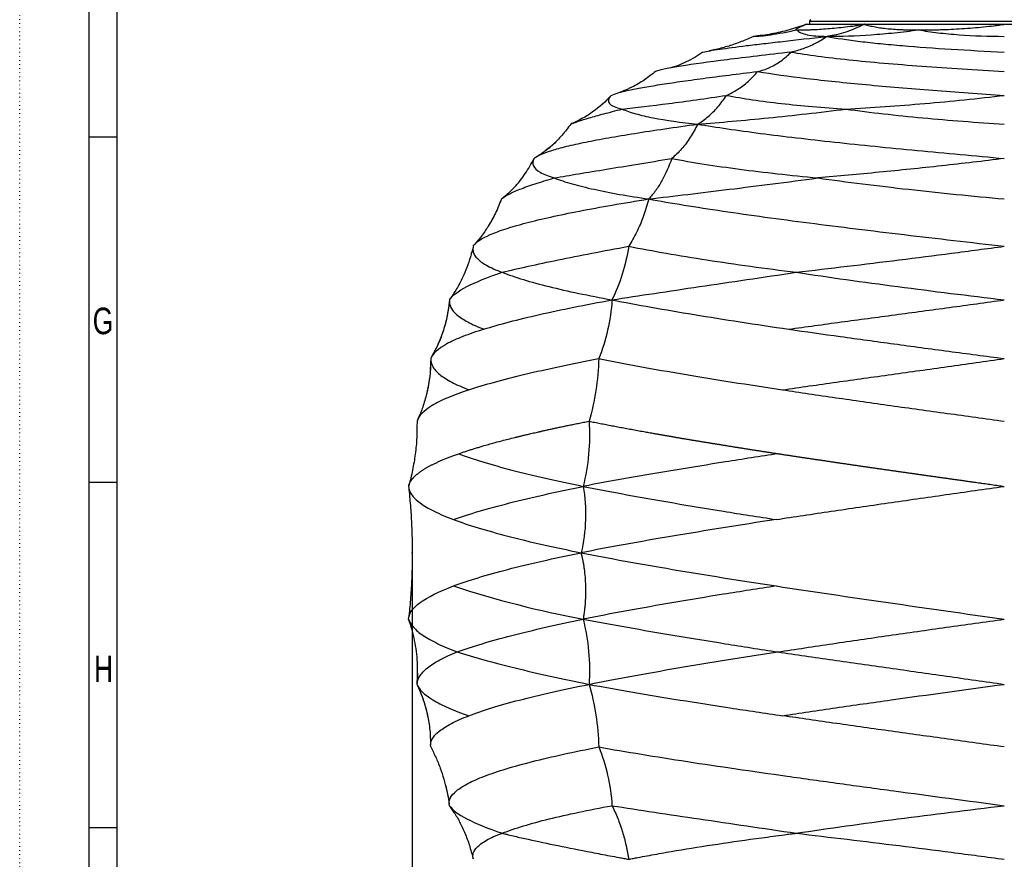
# Model space of a CAD drawing. Extents: x 0 to 594, y 0 to 841.
# Tile 6 of 17: x 0 to 177, y 322 to 473. Entities that reach past the tile are written whole.
import ezdxf

# ---------------------------------------------------------------- set-up
doc = ezdxf.new("R2010")
doc.units = 0
doc.header["$PDSIZE"] = -1
doc.linetypes.add('SLD-PUNTI', pattern=[0.635, 0, -0.635])
doc.linetypes.add('SLD-SOLIDO', pattern=[0])
doc.layers.get('0').update_dxf_attribs({"linetype": 'CONTINUOUS'})
doc.layers.add('FORMAT', color=7, linetype='SLD-SOLIDO')
doc.styles.add('SLDTEXTSTYLE2', font='ARIALN.TTF', dxfattribs={"width": 0.87})
doc.styles.add('SLDTEXTSTYLE3', font='GOTHIC.TTF', dxfattribs={"width": 0.913})
doc.dimstyles.new('SLDDIMSTYLE0', dxfattribs={"dimtxt": 2.645833, "dimasz": 3, "dimexe": 0, "dimexo": 0.0625, "dimgap": 0.661458, "dimtad": 0, "dimdec": 0, "dimlfac": 2, "dimrnd": 1e-09, "dimzin": 12, "dimtxsty": 'SLDTEXTSTYLE3', "dimsah": 1, "dimcen": 0.09, "dimazin": 3, "dimtfac": 1, "dimtdec": 0, "dimtofl": 0, "dimtmove": 0, "dimatfit": 3, "dimtolj": 1, "dimtzin": 12})

# ---------------------------------------------------------------- blocks, each defined once
blk = doc.blocks.new('_D')
at = {"layer": 'FORMAT', "color": 7}
for p, q in [((70.5, 375.87), (70.5, 260.16)), ((283.18, 375.87), (283.18, 260.16)), ((174.69, 266.49), (173.88, 266.49)), ((173.88, 266.49), (173.88, 259.35)), ((183.2, 266.49), (184.01, 266.49)), ((184.01, 266.49), (184.01, 259.35)), ((178.98, 263.19), (181.72, 263.19)), ((70.5, 261.16), (171.56, 261.16)), ((283.18, 261.16), (186.32, 261.16)), ((173.88, 259.35), (174.69, 259.35)), ((184.01, 259.35), (183.2, 259.35))]:
    blk.add_line(p, q, dxfattribs=at)
for points in [[(70.5, 261.16), (73.5, 260.66), (73.5, 261.66)], [(283.18, 261.16), (280.18, 261.66), (280.18, 260.66)]]:
    blk.add_solid(points, dxfattribs=at)
at = {"layer": 'FORMAT', "color": 7, "attachment_point": 1, "style": 'SLDTEXTSTYLE3'}
for s, insert, char_height in [('3', (179.37, 266.34), 2.65), ('16', (174.69, 264.34), 2.646), ('"', (182.11, 264.34), 2.65), ('4', (179.37, 262.73), 2.65), ('425', (176.01, 258.67), 2.646)]:
    blk.add_mtext(s, dxfattribs=dict(at, insert=insert, char_height=char_height))

msp = doc.modelspace()

# ---------------------------------------------------------------- linework, layer by layer
at = {"color": 7, "linetype": 'SLD-PUNTI'}
msp.add_line((0, 0), (0, 841), dxfattribs=at)
at = {"color": 7, "linetype": 'SLD-SOLIDO'}
for p, q in [((12.5, 12.5), (12.5, 828.5)), ((17.5, 17.5), (17.5, 823.5)), ((141.86, 472.26), (141.84, 471.79)), ((141.34, 471.79), (212.34, 471.79)), ((106.19, 458.96), (105.83, 458.57)), ((108.08, 459.66), (107.59, 459.49)), ((107.78, 459.55), (107.78, 459.55)), ((99.19, 453.95), (98.97, 453.86)), ((99.52, 454.1), (99.18, 453.96)), ((99.52, 454.1), (99.18, 453.96)), ((17.5, 451.5), (12.5, 451.5)), ((92.33, 447.61), (91.83, 446.65)), ((81.42, 431.86), (81.19, 430.89)), ((73.82, 411.77), (73.75, 409.74)), ((73.49, 407.44), (73.07, 405.39)), ((71.69, 401.33), (71.36, 400.53)), ((17.5, 389.5), (12.5, 389.5)), ((69.94, 389.17), (69.85, 388.83)), ((77.28, 331.37), (78, 330.3)), ((17.5, 327.5), (12.5, 327.5)), ((81.18, 322.94), (81.42, 321.95))]:
    msp.add_line(p, q, dxfattribs=at)
at = {"color": 8, "linetype": 'SLD-SOLIDO'}
for p, q in [((180.55, 472.26), (141.86, 472.26)), ((77.96, 330.34), (77.99, 330.29))]:
    msp.add_line(p, q, dxfattribs=at)
at = {"color": 7, "linetype": 'SLD-SOLIDO'}
for centre, radius, start, end in [((142.26, 472.25), 0.4, 114.6114, 178), ((135.93, 549.05), 187.32, 251.9561, 259.3105)]:
    msp.add_arc(centre, radius, start, end, dxfattribs=at)
for points in [[(141.29, 471.79), (140.27, 471.41), (138.2, 470.74), (135.02, 470), (132.86, 469.71), (131.78, 469.62)], [(141.34, 471.79), (141.32, 471.79), (141.31, 471.79), (141.29, 471.79)], [(151.7, 471.79), (149.54, 470.65), (147.27, 469.9), (144.98, 469.62)], [(138.57, 466.81), (139.3, 466.97), (140.77, 467.4), (142.92, 468.33), (144.3, 469.16), (144.98, 469.62)], [(138.57, 466.81), (134.27, 466.3), (126.51, 465.38), (118.19, 464.24), (115.06, 463.6), (114.19, 463.31)], [(132.54, 463.31), (133.26, 463.47), (134.69, 463.94), (136.72, 465.12), (137.97, 466.2), (138.57, 466.81)], [(138.57, 466.81), (141.42, 466.3), (148.47, 465.38), (161.74, 464.24), (171.74, 463.6), (176.84, 463.31)], [(126.93, 459.03), (127.61, 459.32), (128.95, 460.02), (130.84, 461.45), (132, 462.65), (132.54, 463.31)], [(121.78, 453.86), (122.43, 454.25), (123.69, 455.16), (125.43, 456.9), (126.46, 458.29), (126.93, 459.03)], [(121.78, 453.86), (121.37, 453.03), (120.48, 451.44), (118.92, 449.36), (117.73, 448.2), (117.11, 447.69)], [(86.52, 440.42), (87.36, 441.05), (88.91, 442.46), (90.86, 444.94), (91.91, 446.76), (92.38, 447.69)], [(92.38, 447.69), (92.12, 447.23), (92.06, 446.35), (93.29, 445.19), (94.96, 444.52), (96.01, 444.2)], [(176.84, 447.69), (173.1, 447.23), (165.58, 446.35), (154.34, 445.19), (146.98, 444.52), (143.36, 444.2)], [(112.97, 440.42), (112.71, 439.38), (112.08, 437.35), (110.89, 434.49), (109.91, 432.75), (109.38, 431.94)], [(71.36, 353.28), (71.48, 354.59), (71.53, 357.24), (71.02, 361.18), (70.31, 363.74), (69.85, 364.98)]]:
    msp.add_open_spline(points, degree=3, dxfattribs=at)
for points, knots in [([(131.78, 469.62), (132.56, 469.63), (133.61, 469.73), (135.56, 470.01), (136.27, 470.13), (137.82, 470.42), (138.66, 470.59), (139.56, 470.78)], [0, 0, 0, 0, 0.5, 0.5, 0.75, 0.75, 1, 1, 1, 1]), ([(141.29, 471.79), (141.27, 471.78), (141.21, 471.76), (141.11, 471.71), (140.95, 471.63), (140.63, 471.49), (140.25, 471.31), (139.88, 471.14), (139.62, 471), (139.46, 470.89), (139.4, 470.83), (139.4, 470.8), (139.42, 470.79), (139.45, 470.78), (139.48, 470.78), (139.51, 470.78), (139.54, 470.78), (139.56, 470.78)], [0, 0, 0, 0, 0.015714, 0.031412, 0.062773, 0.125408, 0.250795, 0.375789, 0.501624, 0.6264, 0.750807, 0.812828, 0.875, 0.906006, 0.937351, 0.970988, 1, 1, 1, 1]), ([(139.56, 470.78), (139.65, 470.78), (139.86, 470.78), (140.19, 470.78), (140.52, 470.78), (140.96, 470.79), (141.52, 470.8), (142.44, 470.83), (143.63, 470.89), (145.13, 471), (146.69, 471.14), (148.31, 471.31), (149.7, 471.49), (150.69, 471.64), (151.2, 471.71), (151.45, 471.75), (151.59, 471.77), (151.67, 471.78), (151.7, 471.79)], [0, 0, 0, 0, 0.028993, 0.062646, 0.093993, 0.124995, 0.187182, 0.249188, 0.373662, 0.498376, 0.624208, 0.749201, 0.874591, 0.937227, 0.968588, 0.984286, 0.992112, 1, 1, 1, 1]), ([(139.56, 470.78), (139.72, 470.59), (139.96, 470.42), (140.6, 470.13), (140.99, 470.01), (142.36, 469.73), (143.55, 469.63), (144.98, 469.62)], [0, 0, 0, 0, 0.25, 0.25, 0.5, 0.5, 1, 1, 1, 1]), ([(141.29, 471.79), (141.29, 471.79), (141.29, 471.79), (141.3, 471.79), (141.35, 471.79), (141.48, 471.79), (141.7, 471.79), (141.95, 471.79), (142.14, 471.79), (142.4, 471.79), (142.81, 471.79), (143.35, 471.79), (143.89, 471.79), (144.39, 471.79), (144.95, 471.79), (145.51, 471.79), (146.17, 471.79), (146.69, 471.79), (147.29, 471.79), (148.02, 471.79), (148.9, 471.79), (149.87, 471.79), (150.67, 471.79), (151.26, 471.79), (151.58, 471.79), (151.7, 471.79)], [0, 0, 0, 0, 0.009204, 0.033108, 0.071712, 0.125013, 0.214795, 0.250012, 0.273208, 0.312699, 0.375005, 0.4375, 0.499993, 0.535883, 0.571597, 0.642772, 0.667797, 0.714094, 0.751557, 0.785872, 0.852984, 0.907955, 0.950782, 0.981464, 1, 1, 1, 1]), ([(141.34, 471.79), (141.34, 471.79), (141.4, 471.79), (141.57, 471.79), (141.64, 471.79), (141.81, 471.79), (141.91, 471.79), (142.25, 471.79), (142.53, 471.79), (143.21, 471.79), (143.6, 471.79), (144.27, 471.79), (144.5, 471.79), (145, 471.79), (145.26, 471.79), (146.08, 471.79), (146.68, 471.79), (147.65, 471.79), (147.98, 471.79), (148.67, 471.79), (149.03, 471.79), (150.14, 471.79), (150.92, 471.79), (151.74, 471.79)], [0, 0, 0, 0, 0.125, 0.125, 0.1875, 0.1875, 0.25, 0.25, 0.375, 0.375, 0.5, 0.5, 0.5625, 0.5625, 0.625, 0.625, 0.75, 0.75, 0.8125, 0.8125, 0.875, 0.875, 1, 1, 1, 1]), ([(144.98, 469.62), (147.51, 469.63), (150.18, 469.73), (154.31, 470.01), (155.71, 470.13), (158.54, 470.42), (159.97, 470.59), (161.4, 470.78)], [0, 0, 0, 0, 0.5, 0.5, 0.75, 0.75, 1, 1, 1, 1]), ([(151.7, 471.79), (151.76, 471.79), (151.98, 471.79), (152.46, 471.79), (153.25, 471.79), (154.54, 471.79), (155.86, 471.79), (157, 471.79), (157.76, 471.79), (158.75, 471.79), (160.08, 471.79), (161.64, 471.79), (163.23, 471.79), (164.86, 471.79), (166.52, 471.79), (168.2, 471.79), (169.62, 471.79), (171.34, 471.79), (172.72, 471.79), (174.05, 471.79), (174.75, 471.79), (175.45, 471.79), (176.14, 471.79), (176.61, 471.79), (176.84, 471.79)], [0, 0, 0, 0, 0.00893, 0.032743, 0.071438, 0.125015, 0.214408, 0.250016, 0.273734, 0.312703, 0.37501, 0.437505, 0.500001, 0.562686, 0.624994, 0.687493, 0.749987, 0.781443, 0.874983, 0.899981, 0.924981, 0.949984, 0.97499, 1, 1, 1, 1]), ([(151.7, 471.79), (151.74, 471.78), (151.81, 471.76), (151.96, 471.71), (152.23, 471.63), (152.78, 471.49), (153.63, 471.31), (154.75, 471.13), (155.94, 470.99), (157.2, 470.89), (158.31, 470.83), (159.23, 470.8), (159.81, 470.79), (160.29, 470.78), (160.66, 470.78), (161.03, 470.78), (161.28, 470.78), (161.4, 470.78)], [0, 0, 0, 0, 0.01567, 0.031356, 0.062772, 0.125752, 0.252051, 0.377659, 0.503961, 0.628075, 0.751965, 0.813685, 0.875584, 0.906438, 0.937645, 0.971146, 1, 1, 1, 1]), ([(151.74, 471.79), (152.56, 471.79), (153.43, 471.79), (154.77, 471.79), (155.23, 471.79), (156.16, 471.79), (156.64, 471.79), (158.09, 471.79), (159.08, 471.79), (160.62, 471.79), (161.14, 471.79), (162.19, 471.79), (162.72, 471.79), (163.79, 471.79), (164.34, 471.79), (165.43, 471.79), (165.98, 471.79), (167.65, 471.79), (168.78, 471.79), (170.49, 471.79), (171.06, 471.79), (172.21, 471.79), (172.78, 471.79), (174.52, 471.79), (175.68, 471.79), (176.84, 471.79)], [0, 0, 0, 0, 0.125, 0.125, 0.1875, 0.1875, 0.25, 0.25, 0.375, 0.375, 0.4375, 0.4375, 0.5, 0.5, 0.5625, 0.5625, 0.625, 0.625, 0.75, 0.75, 0.8125, 0.8125, 0.875, 0.875, 1, 1, 1, 1]), ([(161.4, 470.78), (161.55, 470.78), (161.88, 470.78), (162.37, 470.78), (162.87, 470.78), (163.53, 470.79), (164.34, 470.8), (166.3, 470.85), (169.24, 470.98), (172.46, 471.24), (174.67, 471.49), (175.76, 471.63), (176.3, 471.71), (176.57, 471.75), (176.73, 471.77), (176.8, 471.78), (176.84, 471.79)], [0, 0, 0, 0, 0.029127, 0.062891, 0.094353, 0.125481, 0.187893, 0.250152, 0.500235, 0.750042, 0.874525, 0.937078, 0.968485, 0.984228, 0.992083, 1, 1, 1, 1]), ([(161.4, 470.78), (162.53, 470.59), (163.71, 470.42), (166.15, 470.13), (167.42, 470.01), (171.31, 469.73), (174.04, 469.63), (176.84, 469.62)], [0, 0, 0, 0, 0.25, 0.25, 0.5, 0.5, 1, 1, 1, 1]), ([(122.71, 466.81), (123.4, 466.96), (124.41, 467.13), (127.05, 467.51), (128.66, 467.72), (131.5, 468.07), (132.52, 468.19), (134.68, 468.44), (135.83, 468.57), (139.46, 468.99), (142.12, 469.29), (144.98, 469.62)], [0, 0, 0, 0, 0.25, 0.25, 0.5, 0.5, 0.625, 0.625, 0.75, 0.75, 1, 1, 1, 1]), ([(131.78, 469.62), (131.05, 469.29), (129.61, 468.63), (127.35, 467.86), (125.42, 467.32), (124.24, 467.1), (123.83, 467.02)], [0, 0, 0, 0, 0.284174, 0.568347, 0.852449, 1, 1, 1, 1]), ([(136.61, 470.2), (136.61, 470.2), (136.63, 470.2), (136.61, 470.2), (136.59, 470.19)], [0, 0, 0, 0, 0.088752, 1, 1, 1, 1]), ([(144.98, 469.62), (146.66, 469.29), (148.69, 468.99), (152.13, 468.57), (153.34, 468.44), (155.87, 468.19), (157.2, 468.07), (161.31, 467.72), (164.25, 467.51), (170.39, 467.13), (173.59, 466.96), (176.84, 466.81)], [0, 0, 0, 0, 0.25, 0.25, 0.375, 0.375, 0.5, 0.5, 0.75, 0.75, 1, 1, 1, 1]), ([(124.81, 467.2), (124.77, 467.2), (124.69, 467.18), (124.61, 467.16), (124.55, 467.15), (124.5, 467.14), (124.45, 467.13), (124.44, 467.13), (124.45, 467.13), (124.45, 467.13)], [0, 0, 0, 0, 0.222573, 0.411729, 0.564732, 0.679406, 0.782216, 0.963736, 1, 1, 1, 1]), ([(124.81, 467.2), (124.76, 467.19), (124.67, 467.17), (124.58, 467.16), (124.52, 467.14), (124.46, 467.13), (124.44, 467.13), (124.44, 467.13), (124.44, 467.13)], [0, 0, 0, 0, 0.237981, 0.440589, 0.604403, 0.727967, 0.881776, 1, 1, 1, 1]), ([(122.71, 466.81), (122.23, 466.48), (121.28, 465.82), (119.74, 465.01), (118.25, 464.35), (117.24, 464.05), (116.78, 463.92)], [0, 0, 0, 0, 0.261945, 0.524019, 0.785946, 1, 1, 1, 1]), ([(106.26, 459.03), (106.88, 459.32), (107.94, 459.63), (110.14, 460.11), (110.97, 460.27), (112.83, 460.61), (114.87, 460.95), (117.29, 461.31), (119.89, 461.68), (121.28, 461.88), (125.7, 462.46), (128.98, 462.88), (132.54, 463.31)], [0, 0, 0, 0, 0.25, 0.25, 0.375, 0.375, 0.5, 0.625, 0.625, 0.75, 0.75, 1, 1, 1, 1]), ([(114.19, 463.31), (113.52, 462.78), (112.19, 461.73), (110.16, 460.55), (108.79, 459.96), (108.19, 459.7)], [0, 0, 0, 0, 0.361543, 0.723059, 1, 1, 1, 1]), ([(132.54, 463.31), (135.11, 462.88), (138.08, 462.46), (143, 461.88), (144.72, 461.68), (148.28, 461.31), (151.97, 460.95), (155.88, 460.61), (159.88, 460.27), (161.93, 460.11), (168.18, 459.63), (172.49, 459.32), (176.84, 459.03)], [0, 0, 0, 0, 0.25, 0.25, 0.375, 0.375, 0.5, 0.625, 0.625, 0.75, 0.75, 1, 1, 1, 1]), ([(108.6, 459.87), (108.5, 459.83), (108.28, 459.74), (108.05, 459.65), (107.9, 459.59), (107.87, 459.58), (107.86, 459.58)], [0, 0, 0, 0, 0.256524, 0.557433, 0.903984, 1, 1, 1, 1]), ([(106.26, 459.03), (105.25, 457.92), (104.12, 456.92), (101.67, 455.18), (100.35, 454.44), (98.97, 453.86)], [0, 0, 0, 0, 0.5, 0.5, 1, 1, 1, 1]), ([(106.26, 459.03), (105.98, 458.75), (105.82, 458.48), (105.72, 457.99), (105.77, 457.77), (106.26, 457.16), (107.02, 456.83), (108.19, 456.56)], [0, 0, 0, 0, 0.25, 0.25, 0.5, 0.5, 1, 1, 1, 1]), ([(108.19, 456.56), (110.64, 456.83), (113.46, 457.16), (118.17, 457.77), (119.82, 457.99), (123.27, 458.48), (125.07, 458.75), (126.93, 459.03)], [0, 0, 0, 0, 0.5, 0.5, 0.75, 0.75, 1, 1, 1, 1]), ([(126.93, 459.03), (128.41, 458.75), (129.98, 458.48), (133.28, 457.99), (135.01, 457.77), (140.41, 457.16), (144.3, 456.83), (148.4, 456.56)], [0, 0, 0, 0, 0.25, 0.25, 0.5, 0.5, 1, 1, 1, 1]), ([(148.4, 456.56), (153.04, 456.83), (157.79, 457.16), (164.94, 457.77), (167.33, 457.99), (172.1, 458.48), (174.48, 458.75), (176.84, 459.03)], [0, 0, 0, 0, 0.5, 0.5, 0.75, 0.75, 1, 1, 1, 1]), ([(98.97, 453.86), (99.31, 454.02), (99.76, 454.19), (100.88, 454.57), (101.54, 454.77), (103.08, 455.22), (103.96, 455.46), (105.92, 455.98), (107, 456.26), (108.19, 456.56)], [0, 0, 0, 0, 0.25, 0.25, 0.5, 0.5, 0.75, 0.75, 1, 1, 1, 1]), ([(108.19, 456.56), (108.9, 456.26), (109.73, 455.98), (111.6, 455.46), (112.64, 455.22), (116.07, 454.55), (118.75, 454.17), (121.78, 453.86)], [0, 0, 0, 0, 0.25, 0.25, 0.5, 0.5, 1, 1, 1, 1]), ([(121.78, 453.86), (125.77, 454.17), (130.04, 454.55), (136.73, 455.22), (139.01, 455.46), (143.65, 455.98), (146.01, 456.26), (148.4, 456.56)], [0, 0, 0, 0, 0.5, 0.5, 0.75, 0.75, 1, 1, 1, 1]), ([(148.4, 456.56), (150.6, 456.26), (152.86, 455.98), (157.46, 455.46), (159.81, 455.22), (164.58, 454.77), (166.99, 454.57), (171.89, 454.19), (174.36, 454.02), (176.84, 453.86)], [0, 0, 0, 0, 0.25, 0.25, 0.5, 0.5, 0.75, 0.75, 1, 1, 1, 1]), ([(92.38, 447.69), (92.92, 448.17), (93.99, 448.65), (96.33, 449.38), (97.23, 449.63), (99.27, 450.13), (101.55, 450.63), (104.27, 451.15), (107.22, 451.67), (108.8, 451.94), (113.86, 452.74), (117.65, 453.3), (121.78, 453.86)], [0, 0, 0, 0, 0.25, 0.25, 0.375, 0.375, 0.5, 0.625, 0.625, 0.75, 0.75, 1, 1, 1, 1]), ([(98.97, 453.86), (98.46, 453.18), (97.45, 451.82), (95.89, 450.22), (94.8, 449.38), (94.39, 449.06)], [0, 0, 0, 0, 0.382553, 0.765037, 1, 1, 1, 1]), ([(121.78, 453.86), (125.12, 453.3), (128.92, 452.74), (135.13, 451.94), (137.29, 451.67), (141.73, 451.15), (146.33, 450.63), (151.16, 450.13), (156.1, 449.63), (158.62, 449.38), (166.28, 448.65), (171.54, 448.17), (176.84, 447.69)], [0, 0, 0, 0, 0.25, 0.25, 0.375, 0.375, 0.5, 0.625, 0.625, 0.75, 0.75, 1, 1, 1, 1]), ([(96.49, 450.87), (96.49, 450.87), (96.48, 450.86), (96.34, 450.72), (96.1, 450.47), (95.73, 450.13), (95.22, 449.69), (94.58, 449.18), (93.94, 448.72), (93.35, 448.34), (93.03, 448.14), (92.87, 448.04)], [0, 0, 0, 0, 0.122136, 0.245189, 0.358624, 0.468624, 0.581074, 0.7021, 0.838778, 0.915745, 1, 1, 1, 1]), ([(96.01, 444.2), (98.74, 444.68), (101.89, 445.2), (107.19, 446.07), (109.05, 446.37), (112.95, 447.01), (114.99, 447.34), (117.11, 447.69)], [0, 0, 0, 0, 0.5, 0.5, 0.75, 0.75, 1, 1, 1, 1]), ([(117.11, 447.69), (116.62, 446.29), (116.03, 444.94), (115, 443.09), (114.63, 442.51), (113.84, 441.4), (113.42, 440.89), (112.97, 440.42)], [0, 0, 0, 0, 0.5, 0.5, 0.75, 0.75, 1, 1, 1, 1]), ([(117.11, 447.69), (118.96, 447.34), (120.91, 447.01), (124.98, 446.37), (127.1, 446.07), (133.7, 445.2), (138.41, 444.68), (143.36, 444.2)], [0, 0, 0, 0, 0.25, 0.25, 0.5, 0.5, 1, 1, 1, 1]), ([(86.52, 440.42), (86.82, 440.69), (87.24, 440.97), (88.34, 441.54), (89.02, 441.84), (90.6, 442.47), (91.52, 442.8), (93.59, 443.48), (94.74, 443.83), (96.01, 444.2)], [0, 0, 0, 0, 0.25, 0.25, 0.5, 0.5, 0.75, 0.75, 1, 1, 1, 1]), ([(96.01, 444.2), (96.96, 443.83), (98.04, 443.48), (100.43, 442.8), (101.74, 442.47), (104.58, 441.84), (106.11, 441.54), (109.39, 440.97), (111.13, 440.69), (112.97, 440.42)], [0, 0, 0, 0, 0.25, 0.25, 0.5, 0.5, 0.75, 0.75, 1, 1, 1, 1]), ([(112.97, 440.42), (115.24, 440.69), (117.58, 440.97), (122.42, 441.54), (124.9, 441.84), (129.99, 442.47), (132.6, 442.8), (137.91, 443.48), (140.61, 443.83), (143.36, 444.2)], [0, 0, 0, 0, 0.25, 0.25, 0.5, 0.5, 0.75, 0.75, 1, 1, 1, 1]), ([(143.36, 444.2), (145.98, 443.83), (148.65, 443.48), (154.1, 442.8), (156.87, 442.47), (162.48, 441.84), (165.32, 441.54), (171.05, 440.97), (173.94, 440.69), (176.84, 440.42)], [0, 0, 0, 0, 0.25, 0.25, 0.5, 0.5, 0.75, 0.75, 1, 1, 1, 1]), ([(81.44, 431.94), (81.88, 432.63), (82.92, 433.33), (85.33, 434.37), (86.27, 434.72), (88.42, 435.42), (90.84, 436.13), (93.79, 436.83), (96.98, 437.54), (98.71, 437.9), (104.24, 438.97), (108.4, 439.7), (112.97, 440.42)], [0, 0, 0, 0, 0.25, 0.25, 0.375, 0.375, 0.5, 0.625, 0.625, 0.75, 0.75, 1, 1, 1, 1]), ([(86.52, 440.42), (86.18, 439.56), (85.52, 437.87), (84.6, 436.3), (84.15, 435.54)], [0, 0, 0, 0, 0.5125158, 1, 1, 1, 1]), ([(87.81, 441.49), (87.7, 441.39), (87.47, 441.19), (87.11, 440.88), (86.91, 440.73), (86.78, 440.63)], [0, 0, 0, 0, 0.250972, 0.499652, 1, 1, 1, 1]), ([(112.97, 440.42), (116.96, 439.7), (121.45, 438.97), (128.72, 437.9), (131.23, 437.54), (136.41, 436.83), (141.75, 436.13), (147.34, 435.42), (153.03, 434.72), (155.94, 434.37), (164.75, 433.33), (170.79, 432.63), (176.84, 431.94)], [0, 0, 0, 0, 0.25, 0.25, 0.375, 0.375, 0.5, 0.625, 0.625, 0.75, 0.75, 1, 1, 1, 1]), ([(85.16, 437.31), (85.13, 437.26), (85.09, 437.17), (85.02, 437.02), (84.95, 436.88), (84.88, 436.75), (84.82, 436.64), (84.77, 436.54), (84.73, 436.48), (84.69, 436.4), (84.65, 436.33), (84.59, 436.24), (84.53, 436.14), (84.4, 435.93), (84.2, 435.61), (83.86, 435.08), (83.36, 434.34), (82.64, 433.38), (82.08, 432.71), (81.76, 432.34)], [0, 0, 0, 0, 0.110415, 0.203925, 0.279333, 0.323581, 0.357382, 0.370696, 0.382026, 0.392008, 0.40161, 0.411965, 0.430913, 0.455912, 0.502502, 0.566183, 0.67882, 0.823516, 1, 1, 1, 1]), ([(81.44, 431.87), (81.41, 431.65), (81.34, 431.19), (81.57, 430.51), (82.05, 429.83), (82.8, 429.16), (83.81, 428.51), (85.07, 427.87), (86.12, 427.46), (86.65, 427.26)], [0, 0, 0, 0, 0.130107, 0.275063, 0.420024, 0.56499, 0.709993, 0.855021, 1, 1, 1, 1]), ([(86.65, 427.26), (89.54, 427.97), (92.92, 428.71), (98.63, 429.88), (100.64, 430.28), (104.87, 431.1), (107.08, 431.51), (109.38, 431.94)], [0, 0, 0, 0, 0.5, 0.5, 0.75, 0.75, 1, 1, 1, 1]), ([(109.38, 431.94), (111.54, 431.51), (113.79, 431.1), (118.49, 430.28), (120.92, 429.88), (128.49, 428.71), (133.86, 427.97), (139.48, 427.26)], [0, 0, 0, 0, 0.25, 0.25, 0.5, 0.5, 1, 1, 1, 1]), ([(139.48, 427.26), (142.49, 427.61), (145.55, 427.98), (151.71, 428.72), (154.83, 429.1), (161.08, 429.88), (164.23, 430.28), (170.53, 431.1), (173.69, 431.51), (176.84, 431.94)], [0, 0, 0, 0, 0.25, 0.25, 0.5, 0.5, 0.75, 0.75, 1, 1, 1, 1]), ([(81.17, 430.89), (81.1, 430.6), (80.87, 429.67), (80.34, 428.14), (79.52, 426.22), (78.72, 424.63), (78.1, 423.7), (77.92, 423.43)], [0, 0, 0, 0, 0.109331, 0.350974, 0.592517, 0.877162, 1, 1, 1, 1]), ([(77.2, 422.31), (77.69, 423.08), (78.74, 423.87), (81.9, 425.52), (84.01, 426.37), (86.65, 427.26)], [0, 0, 0, 0, 0.5, 0.5, 1, 1, 1, 1]), ([(86.65, 427.26), (87.79, 426.81), (89.08, 426.38), (91.89, 425.52), (93.43, 425.1), (98.39, 423.87), (102.18, 423.08), (106.38, 422.31)], [0, 0, 0, 0, 0.25, 0.25, 0.5, 0.5, 1, 1, 1, 1]), ([(106.38, 422.31), (111.28, 423.08), (116.55, 423.87), (124.86, 425.1), (127.7, 425.52), (133.51, 426.38), (136.47, 426.81), (139.48, 427.26)], [0, 0, 0, 0, 0.5, 0.5, 0.75, 0.75, 1, 1, 1, 1]), ([(139.48, 427.26), (145.36, 426.37), (151.48, 425.52), (164.01, 423.87), (170.4, 423.08), (176.84, 422.31)], [0, 0, 0, 0, 0.5, 0.5, 1, 1, 1, 1]), ([(77.94, 423.41), (77.82, 423.22), (77.59, 422.87), (77.38, 422.57), (77.28, 422.43)], [0, 0, 0, 0, 0.529646, 1, 1, 1, 1]), ([(77.18, 422.19), (77.07, 421.28), (76.85, 419.47), (76.15, 416.87), (75.24, 414.41), (74.42, 412.9), (74.01, 412.15)], [0, 0, 0, 0, 0.259791, 0.513072, 0.759797, 1, 1, 1, 1]), ([(77.2, 422.31), (77.08, 421.39), (76.85, 419.55), (76.15, 416.85), (75.46, 415.14), (75.11, 414.29)], [0, 0, 0, 0, 0.33524, 0.670487, 1, 1, 1, 1]), ([(77.2, 422.31), (77.13, 421.85), (77.21, 421.4), (77.65, 420.51), (78.01, 420.07), (79.04, 419.2), (79.7, 418.77), (81.31, 417.91), (82.27, 417.48), (83.38, 417.05)], [0, 0, 0, 0, 0.25, 0.25, 0.5, 0.5, 0.75, 0.75, 1, 1, 1, 1]), ([(83.38, 417.05), (84.76, 417.49), (86.29, 417.92), (89.62, 418.8), (91.43, 419.23), (95.28, 420.11), (97.34, 420.55), (101.69, 421.43), (103.98, 421.87), (106.38, 422.31)], [0, 0, 0, 0, 0.25, 0.25, 0.5, 0.5, 0.75, 0.75, 1, 1, 1, 1]), ([(106.38, 422.31), (106.26, 420.46), (106, 418.63), (105.2, 415.09), (104.66, 413.37), (104, 411.77)], [0, 0, 0, 0, 0.5, 0.5, 1, 1, 1, 1]), ([(106.38, 422.31), (108.62, 421.87), (110.98, 421.43), (115.91, 420.55), (118.48, 420.11), (123.8, 419.23), (126.56, 418.8), (132.23, 417.92), (135.15, 417.49), (138.13, 417.05)], [0, 0, 0, 0, 0.25, 0.25, 0.5, 0.5, 0.75, 0.75, 1, 1, 1, 1]), ([(138.13, 417.05), (141.22, 417.48), (144.37, 417.91), (150.74, 418.77), (153.97, 419.2), (160.46, 420.07), (163.72, 420.51), (170.28, 421.4), (173.56, 421.85), (176.84, 422.31)], [0, 0, 0, 0, 0.25, 0.25, 0.5, 0.5, 0.75, 0.75, 1, 1, 1, 1]), ([(83.38, 417.05), (81.97, 416.61), (80.71, 416.17), (78.49, 415.29), (77.53, 414.85), (75.13, 413.52), (74.15, 412.64), (73.82, 411.77)], [0, 0, 0, 0, 0.25, 0.25, 0.5, 0.5, 1, 1, 1, 1]), ([(138.13, 417.05), (141.16, 416.61), (144.26, 416.17), (150.57, 415.29), (153.78, 414.85), (160.27, 413.97), (163.55, 413.53), (170.17, 412.65), (173.5, 412.21), (176.84, 411.77)], [0, 0, 0, 0, 0.25, 0.25, 0.5, 0.5, 0.75, 0.75, 1, 1, 1, 1]), ([(73.82, 411.62), (73.81, 411.04), (73.79, 409.92), (73.65, 408.5), (73.48, 407.4), (73.39, 406.86), (73.34, 406.6), (73.34, 406.6)], [0, 0, 0, 0, 0.348417, 0.687508, 0.84773, 0.999885, 1, 1, 1, 1]), ([(73.82, 411.77), (73.79, 411.29), (73.91, 410.81), (74.45, 409.86), (74.87, 409.4), (76.01, 408.46), (76.73, 408), (78.48, 407.08), (79.5, 406.62), (80.68, 406.16)], [0, 0, 0, 0, 0.25, 0.25, 0.5, 0.5, 0.75, 0.75, 1, 1, 1, 1]), ([(80.68, 406.16), (82.07, 406.62), (83.61, 407.09), (86.97, 408.02), (88.8, 408.49), (92.71, 409.42), (94.79, 409.89), (99.21, 410.83), (101.55, 411.3), (104, 411.77)], [0, 0, 0, 0, 0.25, 0.25, 0.5, 0.5, 0.75, 0.75, 1, 1, 1, 1]), ([(104, 411.77), (103.94, 409.84), (103.77, 407.92), (103.19, 404.16), (102.79, 402.31), (102.26, 400.53)], [0, 0, 0, 0, 0.5, 0.5, 1, 1, 1, 1]), ([(104, 411.77), (106.34, 411.3), (108.8, 410.83), (113.93, 409.89), (116.61, 409.42), (122.14, 408.49), (125.01, 408.02), (130.9, 407.09), (133.92, 406.62), (137.01, 406.16)], [0, 0, 0, 0, 0.25, 0.25, 0.5, 0.5, 0.75, 0.75, 1, 1, 1, 1]), ([(137.01, 406.16), (140.19, 406.62), (143.42, 407.08), (149.97, 408), (153.28, 408.46), (159.96, 409.4), (163.32, 409.86), (170.07, 410.81), (173.46, 411.29), (176.84, 411.77)], [0, 0, 0, 0, 0.25, 0.25, 0.5, 0.5, 0.75, 0.75, 1, 1, 1, 1]), ([(80.68, 406.16), (79.28, 405.69), (78.02, 405.22), (75.82, 404.28), (74.88, 403.81), (72.54, 402.4), (71.62, 401.47), (71.36, 400.53)], [0, 0, 0, 0, 0.25, 0.25, 0.5, 0.5, 1, 1, 1, 1]), ([(73.34, 406.6), (73.29, 406.36), (73.19, 405.88), (72.97, 404.96), (72.68, 403.91), (72.3, 402.79), (71.91, 401.81), (71.64, 401.22), (71.51, 400.93)], [0, 0, 0, 0, 0.110506, 0.216904, 0.42073, 0.617723, 0.810769, 1, 1, 1, 1]), ([(137.01, 406.16), (140.14, 405.69), (143.33, 405.22), (149.83, 404.28), (153.14, 403.81), (159.81, 402.87), (163.19, 402.4), (169.99, 401.47), (173.42, 401), (176.84, 400.53)], [0, 0, 0, 0, 0.25, 0.25, 0.5, 0.5, 0.75, 0.75, 1, 1, 1, 1]), ([(71.36, 400.53), (71.36, 399.55), (71.35, 397.57), (71.09, 394.62), (70.74, 392.69), (70.56, 391.72)], [0, 0, 0, 0, 0.333823, 0.66782, 1, 1, 1, 1]), ([(78.85, 394.69), (78.95, 394.72), (79.14, 394.79), (79.45, 394.9), (79.76, 395), (80.07, 395.1), (80.38, 395.21), (80.71, 395.31), (81.03, 395.42), (81.36, 395.52), (81.7, 395.62), (82.04, 395.73), (82.38, 395.83), (82.73, 395.94), (83.08, 396.04), (83.48, 396.16), (84.11, 396.34), (85.15, 396.63), (86.78, 397.07), (88.15, 397.42), (89.01, 397.63), (89.14, 397.66), (89.29, 397.7), (89.48, 397.74), (89.69, 397.8), (89.93, 397.85), (90.21, 397.92), (90.51, 397.99), (90.85, 398.08), (91.22, 398.16), (91.62, 398.26), (92.06, 398.36), (92.53, 398.47), (93.04, 398.58), (93.58, 398.71), (94.17, 398.84), (94.79, 398.98), (95.45, 399.12), (96.14, 399.27), (96.89, 399.43), (97.67, 399.6), (98.5, 399.77), (99.37, 399.95), (100.29, 400.14), (101.25, 400.33), (101.92, 400.46), (102.26, 400.53)], [0, 0, 0, 0, 0.017849, 0.035697, 0.053546, 0.071395, 0.089244, 0.107093, 0.124943, 0.142794, 0.160645, 0.178496, 0.196348, 0.214202, 0.232055, 0.24991, 0.274257, 0.324033, 0.399244, 0.499896, 0.503948, 0.509214, 0.515696, 0.523393, 0.532306, 0.542433, 0.553776, 0.566335, 0.580108, 0.595097, 0.611301, 0.628721, 0.647355, 0.667205, 0.688269, 0.710548, 0.734041, 0.758747, 0.784667, 0.811799, 0.840142, 0.869696, 0.900461, 0.932433, 0.965614, 1, 1, 1, 1]), ([(102.26, 400.53), (102.38, 398.56), (102.36, 396.56), (102, 392.63), (101.67, 390.69), (101.19, 388.83)], [0, 0, 0, 0, 0.5, 0.5, 1, 1, 1, 1]), ([(102.26, 400.53), (102.42, 400.5), (102.76, 400.43), (103.26, 400.33), (103.77, 400.23), (104.28, 400.13), (104.8, 400.03), (105.32, 399.93), (105.84, 399.82), (106.37, 399.72), (106.9, 399.62), (107.43, 399.52), (107.96, 399.42), (108.5, 399.32), (109.05, 399.22), (109.59, 399.12), (110.14, 399.02), (110.69, 398.92), (111.24, 398.81), (111.8, 398.71), (112.36, 398.61), (112.93, 398.51), (113.49, 398.41), (114.06, 398.31), (114.63, 398.21), (115.21, 398.11), (115.79, 398.01), (116.37, 397.91), (116.95, 397.81), (117.53, 397.71), (118.12, 397.6), (118.71, 397.5), (119.31, 397.4), (119.91, 397.3), (120.5, 397.2), (121.11, 397.1), (121.71, 397), (122.32, 396.9), (122.93, 396.8), (123.54, 396.7), (124.15, 396.6), (124.77, 396.5), (125.39, 396.4), (126.01, 396.3), (126.63, 396.2), (127.26, 396.09), (127.89, 395.99), (128.52, 395.89), (129.15, 395.79), (129.79, 395.69), (130.42, 395.59), (131.06, 395.49), (131.7, 395.39), (132.35, 395.29), (132.99, 395.19), (133.64, 395.09), (134.29, 394.99), (134.94, 394.89), (135.59, 394.79), (136.03, 394.72), (136.25, 394.69)], [0, 0, 0, 0, 0.017225, 0.034451, 0.05168, 0.068911, 0.086143, 0.103377, 0.120613, 0.13785, 0.155089, 0.172329, 0.18957, 0.206813, 0.224057, 0.241301, 0.258547, 0.275793, 0.29304, 0.310288, 0.327536, 0.344784, 0.362033, 0.379282, 0.396531, 0.41378, 0.431028, 0.448277, 0.465525, 0.482773, 0.500021, 0.517269, 0.534516, 0.551763, 0.56901, 0.586256, 0.603501, 0.620747, 0.637991, 0.655236, 0.672479, 0.689723, 0.706965, 0.724207, 0.741448, 0.758689, 0.775929, 0.793168, 0.810407, 0.827644, 0.844882, 0.862118, 0.879354, 0.89659, 0.913826, 0.931061, 0.948296, 0.96553, 0.982765, 1, 1, 1, 1]), ([(69.85, 388.83), (69.86, 388.87), (69.87, 388.94), (69.9, 389.04), (69.93, 389.15), (69.97, 389.25), (70.01, 389.36), (70.06, 389.46), (70.12, 389.57), (70.18, 389.67), (70.24, 389.78), (70.31, 389.89), (70.39, 390), (70.47, 390.1), (70.56, 390.21), (70.65, 390.32), (70.75, 390.43), (70.86, 390.54), (70.97, 390.65), (71.09, 390.76), (71.21, 390.88), (71.35, 390.99), (71.48, 391.1), (71.63, 391.21), (71.78, 391.33), (71.93, 391.44), (72.1, 391.56), (72.27, 391.67), (72.44, 391.79), (72.62, 391.9), (72.81, 392.02), (73.01, 392.13), (73.22, 392.25), (73.43, 392.37), (73.64, 392.49), (73.87, 392.61), (74.1, 392.72), (74.34, 392.84), (74.59, 392.96), (74.84, 393.08), (75.1, 393.2), (75.37, 393.33), (75.65, 393.45), (75.93, 393.57), (76.23, 393.69), (76.53, 393.82), (76.83, 393.94), (77.15, 394.06), (77.47, 394.19), (77.8, 394.31), (78.14, 394.44), (78.49, 394.56), (78.73, 394.65), (78.85, 394.69)], [0, 0, 0, 0, 0.017681, 0.035439, 0.053276, 0.07119, 0.089182, 0.107252, 0.1254, 0.143625, 0.161929, 0.18031, 0.198768, 0.217305, 0.235919, 0.25461, 0.273379, 0.292226, 0.311149, 0.33015, 0.349229, 0.368384, 0.387617, 0.406926, 0.426313, 0.445776, 0.465317, 0.484933, 0.504627, 0.524397, 0.544243, 0.564165, 0.584164, 0.604239, 0.624389, 0.644615, 0.664918, 0.685295, 0.705748, 0.726277, 0.746881, 0.76756, 0.788315, 0.809144, 0.830049, 0.851028, 0.872083, 0.893214, 0.914419, 0.935701, 0.957058, 0.978491, 1, 1, 1, 1]), ([(78.85, 394.69), (80.15, 394.2), (81.6, 393.71), (84.8, 392.73), (86.54, 392.24), (90.3, 391.26), (92.31, 390.77), (96.57, 389.8), (98.83, 389.32), (101.19, 388.83)], [0, 0, 0, 0, 0.25, 0.25, 0.5, 0.5, 0.75, 0.75, 1, 1, 1, 1]), ([(136.25, 394.69), (133.02, 394.2), (129.85, 393.71), (123.66, 392.72), (120.64, 392.23), (111.83, 390.77), (106.3, 389.8), (101.19, 388.83)], [0, 0, 0, 0, 0.25, 0.25, 0.5, 0.5, 1, 1, 1, 1]), ([(136.25, 394.69), (136.46, 394.66), (136.89, 394.59), (137.53, 394.49), (138.17, 394.4), (138.8, 394.3), (139.44, 394.2), (140.08, 394.11), (140.72, 394.01), (141.36, 393.92), (141.99, 393.82), (142.63, 393.73), (143.27, 393.63), (143.91, 393.54), (144.54, 393.44), (145.18, 393.35), (145.81, 393.25), (146.45, 393.16), (147.08, 393.07), (147.72, 392.97), (148.35, 392.88), (148.98, 392.79), (149.61, 392.7), (150.24, 392.61), (150.88, 392.51), (151.5, 392.42), (152.13, 392.33), (152.76, 392.24), (153.39, 392.15), (154.01, 392.06), (154.64, 391.97), (155.26, 391.88), (155.89, 391.79), (156.51, 391.7), (157.13, 391.61), (157.75, 391.52), (158.37, 391.44), (158.99, 391.35), (159.6, 391.26), (160.22, 391.17), (160.83, 391.09), (161.44, 391), (162.05, 390.91), (162.66, 390.83), (163.27, 390.74), (163.88, 390.65), (164.49, 390.57), (165.09, 390.48), (165.69, 390.4), (166.29, 390.31), (166.89, 390.23), (167.49, 390.14), (168.09, 390.06), (168.68, 389.98), (169.28, 389.89), (169.87, 389.81), (170.46, 389.73), (171.05, 389.64), (171.64, 389.56), (172.22, 389.48), (172.81, 389.4), (173.39, 389.32), (173.97, 389.24), (174.55, 389.15), (175.12, 389.07), (175.7, 388.99), (176.27, 388.91), (176.65, 388.86), (176.84, 388.83)], [0, 0, 0, 0, 0.016626, 0.033208, 0.049743, 0.066234, 0.082679, 0.099079, 0.115435, 0.131745, 0.14801, 0.16423, 0.180405, 0.196536, 0.212622, 0.228663, 0.244659, 0.26061, 0.276516, 0.292377, 0.308194, 0.323965, 0.339691, 0.355372, 0.371008, 0.386599, 0.402144, 0.417644, 0.433099, 0.448508, 0.463872, 0.47919, 0.494462, 0.509689, 0.524871, 0.540006, 0.555096, 0.57014, 0.585138, 0.600091, 0.614997, 0.629857, 0.644672, 0.65944, 0.674162, 0.688838, 0.703468, 0.718052, 0.73259, 0.747081, 0.761526, 0.775925, 0.790278, 0.804584, 0.818844, 0.833058, 0.847225, 0.861346, 0.87542, 0.889448, 0.90343, 0.917365, 0.931254, 0.945096, 0.958892, 0.972641, 0.986344, 1, 1, 1, 1]), ([(70.56, 391.72), (70.46, 391.26), (70.27, 390.36), (70.02, 389.48), (69.9, 389.05)], [0, 0, 0, 0, 0.513275, 1, 1, 1, 1]), ([(69.85, 388.83), (69.86, 388.34), (70.04, 387.84), (70.73, 386.84), (71.24, 386.35), (72.59, 385.35), (73.43, 384.86), (75.43, 383.86), (76.59, 383.37), (77.91, 382.87)], [0, 0, 0, 0, 0.25, 0.25, 0.5, 0.5, 0.75, 0.75, 1, 1, 1, 1]), ([(69.87, 388.62), (69.97, 387.55), (70.19, 385.39), (70.39, 382.09), (70.5, 378.73), (70.51, 375.32), (70.4, 371.89), (70.2, 368.51), (69.98, 366.28), (69.86, 365.19)], [0, 0, 0, 0, 0.138481, 0.278967, 0.421847, 0.56697, 0.713365, 0.860014, 1, 1, 1, 1]), ([(77.91, 382.87), (79.29, 383.37), (80.83, 383.86), (84.2, 384.85), (86.02, 385.35), (91.89, 386.84), (96.32, 387.83), (101.19, 388.83)], [0, 0, 0, 0, 0.25, 0.25, 0.5, 0.5, 1, 1, 1, 1]), ([(101.19, 388.83), (101.54, 386.88), (101.69, 384.85), (101.56, 380.82), (101.3, 378.81), (100.83, 376.91)], [0, 0, 0, 0, 0.5, 0.5, 1, 1, 1, 1]), ([(101.19, 388.83), (106.21, 387.83), (111.66, 386.84), (120.37, 385.35), (123.36, 384.85), (129.5, 383.86), (132.65, 383.37), (135.86, 382.87)], [0, 0, 0, 0, 0.5, 0.5, 0.75, 0.75, 1, 1, 1, 1]), ([(135.86, 382.87), (139.1, 383.37), (142.41, 383.86), (149.13, 384.86), (152.53, 385.35), (159.4, 386.35), (162.87, 386.84), (169.84, 387.84), (173.34, 388.34), (176.84, 388.83)], [0, 0, 0, 0, 0.25, 0.25, 0.5, 0.5, 0.75, 0.75, 1, 1, 1, 1]), ([(77.91, 382.87), (79.23, 382.38), (80.71, 381.88), (83.98, 380.88), (85.76, 380.39), (89.6, 379.39), (91.67, 378.89), (96.05, 377.9), (98.38, 377.4), (100.83, 376.91)], [0, 0, 0, 0, 0.25, 0.25, 0.5, 0.5, 0.75, 0.75, 1, 1, 1, 1]), ([(135.86, 382.87), (129.36, 381.88), (123.12, 380.88), (111.37, 378.89), (105.85, 377.9), (100.83, 376.91)], [0, 0, 0, 0, 0.5, 0.5, 1, 1, 1, 1]), ([(77.91, 370.94), (80.56, 371.93), (83.83, 372.93), (91.52, 374.92), (95.94, 375.91), (100.83, 376.91)], [0, 0, 0, 0, 0.5, 0.5, 1, 1, 1, 1]), ([(100.83, 376.91), (105.85, 375.91), (111.37, 374.92), (123.12, 372.93), (129.36, 371.93), (135.86, 370.94)], [0, 0, 0, 0, 0.5, 0.5, 1, 1, 1, 1]), ([(100.83, 376.91), (100.86, 376.78), (100.91, 376.55), (100.99, 376.23), (101.05, 375.94), (101.1, 375.69), (101.17, 375.29), (101.27, 374.74), (101.41, 373.76), (101.55, 372.52), (101.64, 371.01), (101.65, 369.49), (101.59, 368.28), (101.52, 367.38), (101.44, 366.67), (101.36, 366.05), (101.27, 365.46), (101.22, 365.16), (101.19, 364.98)], [0, 0, 0, 0, 0.0318332, 0.0601917, 0.085132, 0.1066974, 0.1249297, 0.1859496, 0.248249, 0.3720435, 0.4963802, 0.6241611, 0.7477986, 0.7973338, 0.8486806, 0.9243596, 0.9533679, 1, 1, 1, 1]), ([(69.85, 364.98), (69.87, 365.97), (70.56, 366.97), (73.27, 368.96), (75.27, 369.95), (77.91, 370.94)], [0, 0, 0, 0, 0.5, 0.5, 1, 1, 1, 1]), ([(135.86, 370.94), (132.65, 370.45), (129.5, 369.95), (123.36, 368.96), (120.37, 368.47), (114.57, 367.47), (111.75, 366.98), (106.32, 365.98), (103.7, 365.48), (101.19, 364.98)], [0, 0, 0, 0, 0.25, 0.25, 0.5, 0.5, 0.75, 0.75, 1, 1, 1, 1]), ([(135.86, 370.94), (142.35, 369.95), (149.09, 368.96), (162.84, 366.97), (169.85, 365.97), (176.84, 364.98)], [0, 0, 0, 0, 0.5, 0.5, 1, 1, 1, 1]), ([(69.85, 364.98), (69.99, 364.5), (70.28, 364.01), (71.16, 363.04), (71.74, 362.55), (73.2, 361.57), (74.08, 361.08), (76.11, 360.08), (77.28, 359.59), (78.58, 359.09)], [0, 0, 0, 0, 0.25, 0.25, 0.5, 0.5, 0.75, 0.75, 1, 1, 1, 1]), ([(69.91, 364.81), (70.01, 364.53), (70.2, 363.98), (70.39, 363.34), (70.48, 363.02)], [0, 0, 0, 0, 0.494032, 1, 1, 1, 1]), ([(78.58, 359.09), (79.95, 359.59), (81.45, 360.08), (84.72, 361.08), (86.49, 361.57), (90.28, 362.55), (92.3, 363.04), (96.57, 364.01), (98.83, 364.5), (101.19, 364.98)], [0, 0, 0, 0, 0.25, 0.25, 0.5, 0.5, 0.75, 0.75, 1, 1, 1, 1]), ([(101.19, 364.98), (103.75, 364.5), (106.41, 364.01), (111.92, 363.04), (114.77, 362.55), (120.62, 361.57), (123.63, 361.08), (129.79, 360.08), (132.94, 359.59), (136.14, 359.09)], [0, 0, 0, 0, 0.25, 0.25, 0.5, 0.5, 0.75, 0.75, 1, 1, 1, 1]), ([(101.19, 364.98), (101.67, 363.12), (102, 361.18), (102.36, 357.25), (102.38, 355.25), (102.26, 353.28)], [0, 0, 0, 0, 0.5, 0.5, 1, 1, 1, 1]), ([(136.14, 359.09), (139.37, 359.59), (142.66, 360.08), (149.33, 361.08), (152.71, 361.57), (159.52, 362.55), (162.96, 363.04), (169.88, 364.01), (173.36, 364.5), (176.84, 364.98)], [0, 0, 0, 0, 0.25, 0.25, 0.5, 0.5, 0.75, 0.75, 1, 1, 1, 1]), ([(71.36, 353.28), (71.38, 353.78), (71.54, 354.27), (72.16, 355.25), (72.62, 355.74), (73.83, 356.7), (74.58, 357.18), (76.36, 358.14), (77.4, 358.61), (78.58, 359.09)], [0, 0, 0, 0, 0.25, 0.25, 0.5, 0.5, 0.75, 0.75, 1, 1, 1, 1]), ([(78.58, 359.09), (80.05, 358.61), (81.65, 358.14), (85.12, 357.18), (86.98, 356.7), (90.95, 355.74), (93.05, 355.25), (97.49, 354.27), (99.82, 353.78), (102.26, 353.28)], [0, 0, 0, 0, 0.25, 0.25, 0.5, 0.5, 0.75, 0.75, 1, 1, 1, 1]), ([(102.26, 353.28), (104.71, 353.78), (107.27, 354.27), (112.59, 355.25), (115.34, 355.74), (121.02, 356.7), (123.94, 357.18), (129.94, 358.14), (133.01, 358.61), (136.14, 359.09)], [0, 0, 0, 0, 0.25, 0.25, 0.5, 0.5, 0.75, 0.75, 1, 1, 1, 1]), ([(136.14, 359.09), (139.4, 358.61), (142.7, 358.14), (149.4, 357.18), (152.78, 356.7), (159.6, 355.74), (163.03, 355.25), (169.92, 354.27), (173.38, 353.78), (176.84, 353.28)], [0, 0, 0, 0, 0.25, 0.25, 0.5, 0.5, 0.75, 0.75, 1, 1, 1, 1]), ([(71.47, 355.27), (71.46, 354.95), (71.44, 354.31), (71.39, 353.72), (71.37, 353.43)], [0, 0, 0, 0, 0.505895, 1, 1, 1, 1]), ([(71.36, 353.28), (71.72, 352.36), (72.66, 351.43), (74.99, 350.02), (75.91, 349.55), (78.07, 348.6), (79.3, 348.13), (80.68, 347.65)], [0, 0, 0, 0, 0.5, 0.5, 0.75, 0.75, 1, 1, 1, 1]), ([(71.36, 353.28), (71.65, 352.62), (72.23, 351.3), (72.88, 349.3), (73.17, 347.96), (73.31, 347.33)], [0, 0, 0, 0, 0.344702, 0.689562, 1, 1, 1, 1]), ([(71.43, 353.11), (71.69, 352.53), (72.2, 351.38), (72.79, 349.6), (73.33, 347.51), (73.73, 345.1), (73.77, 343.29), (73.8, 342.39)], [0, 0, 0, 0, 0.170992, 0.34035, 0.507904, 0.755911, 1, 1, 1, 1]), ([(80.68, 347.65), (81.9, 348.12), (83.27, 348.59), (86.31, 349.53), (87.98, 350), (91.6, 350.94), (93.55, 351.41), (97.71, 352.34), (99.92, 352.81), (102.26, 353.28)], [0, 0, 0, 0, 0.25, 0.25, 0.5, 0.5, 0.75, 0.75, 1, 1, 1, 1]), ([(102.26, 353.28), (104.77, 352.81), (107.4, 352.34), (112.86, 351.41), (115.68, 350.94), (121.51, 350), (124.51, 349.53), (130.66, 348.59), (133.81, 348.12), (137.01, 347.65)], [0, 0, 0, 0, 0.25, 0.25, 0.5, 0.5, 0.75, 0.75, 1, 1, 1, 1]), ([(102.26, 353.28), (102.78, 351.5), (103.19, 349.65), (103.76, 345.89), (103.94, 343.97), (104, 342.04)], [0, 0, 0, 0, 0.5, 0.5, 1, 1, 1, 1]), ([(137.01, 347.65), (140.14, 348.13), (143.35, 348.6), (149.85, 349.55), (153.16, 350.02), (163.18, 351.43), (170, 352.36), (176.84, 353.28)], [0, 0, 0, 0, 0.25, 0.25, 0.5, 0.5, 1, 1, 1, 1]), ([(73.82, 342.04), (73.75, 342.51), (73.84, 342.98), (74.34, 343.92), (74.76, 344.39), (75.91, 345.32), (76.64, 345.79), (78.43, 346.72), (79.48, 347.19), (80.68, 347.65)], [0, 0, 0, 0, 0.25, 0.25, 0.5, 0.5, 0.75, 0.75, 1, 1, 1, 1]), ([(176.84, 342.04), (173.46, 342.51), (170.07, 342.98), (163.31, 343.92), (159.94, 344.39), (153.26, 345.32), (149.95, 345.79), (143.41, 346.72), (140.18, 347.19), (137.01, 347.65)], [0, 0, 0, 0, 0.25, 0.25, 0.5, 0.5, 0.75, 0.75, 1, 1, 1, 1]), ([(73.82, 342.04), (74.14, 341.43), (74.77, 340.19), (75.54, 338.26), (76.2, 336.32), (76.51, 335), (76.66, 334.35)], [0, 0, 0, 0, 0.252506, 0.505125, 0.757683, 1, 1, 1, 1]), ([(77.2, 331.5), (76.94, 332.39), (77.37, 333.27), (78.97, 334.6), (79.66, 335.04), (81.36, 335.92), (82.36, 336.36), (84.65, 337.24), (85.95, 337.68), (88.82, 338.56), (90.4, 338.99), (95.55, 340.3), (99.53, 341.17), (104, 342.04)], [0, 0, 0, 0, 0.25, 0.25, 0.375, 0.375, 0.5, 0.5, 0.625, 0.625, 0.75, 0.75, 1, 1, 1, 1]), ([(104, 342.04), (108.89, 341.17), (114.24, 340.3), (122.75, 338.99), (125.68, 338.56), (131.65, 337.68), (134.71, 337.24), (140.93, 336.36), (144.09, 335.92), (150.5, 335.04), (153.75, 334.6), (163.57, 333.27), (170.23, 332.39), (176.84, 331.5)], [0, 0, 0, 0, 0.25, 0.25, 0.375, 0.375, 0.5, 0.5, 0.625, 0.625, 0.75, 0.75, 1, 1, 1, 1]), ([(104, 342.04), (104.66, 340.44), (105.2, 338.73), (106, 335.18), (106.26, 333.35), (106.38, 331.5)], [0, 0, 0, 0, 0.5, 0.5, 1, 1, 1, 1]), ([(76.47, 335.21), (76.61, 334.65), (76.88, 333.53), (77.05, 332.35), (77.14, 331.76)], [0, 0, 0, 0, 0.499178, 1, 1, 1, 1]), ([(77.2, 331.5), (77.69, 330.73), (78.74, 329.94), (81.9, 328.3), (84.02, 327.44), (86.65, 326.55)], [0, 0, 0, 0, 0.5, 0.5, 1, 1, 1, 1]), ([(86.65, 326.55), (87.79, 327), (89.08, 327.43), (91.89, 328.29), (93.43, 328.71), (96.74, 329.53), (98.51, 329.93), (102.28, 330.72), (104.28, 331.11), (106.38, 331.5)], [0, 0, 0, 0, 0.25, 0.25, 0.5, 0.5, 0.75, 0.75, 1, 1, 1, 1]), ([(106.38, 331.5), (108.83, 331.11), (111.38, 330.72), (116.62, 329.93), (119.32, 329.53), (124.87, 328.71), (127.71, 328.29), (133.51, 327.43), (136.47, 327), (139.48, 326.55)], [0, 0, 0, 0, 0.25, 0.25, 0.5, 0.5, 0.75, 0.75, 1, 1, 1, 1]), ([(106.38, 331.5), (106.41, 331.44), (106.51, 331.25), (106.64, 330.97), (106.79, 330.65), (107.05, 330.09), (107.42, 329.23), (107.86, 328.03), (108.26, 326.83), (108.61, 325.61), (108.86, 324.59), (109.04, 323.77), (109.17, 323.15), (109.28, 322.52), (109.35, 322.09), (109.38, 321.87)], [0, 0, 0, 0, 0.021117, 0.064164, 0.097695, 0.127984, 0.25505, 0.381807, 0.510144, 0.632258, 0.754759, 0.814561, 0.875177, 0.937429, 1, 1, 1, 1]), ([(139.48, 326.55), (145.36, 327.44), (151.48, 328.3), (164.01, 329.94), (170.4, 330.73), (176.84, 331.5)], [0, 0, 0, 0, 0.5, 0.5, 1, 1, 1, 1]), ([(77.99, 330.29), (78.09, 330.14), (78.56, 329.45), (79.26, 328.12), (80.13, 326.22), (80.77, 324.48), (81.06, 323.33), (81.16, 322.94)], [0, 0, 0, 0, 0.066525, 0.312312, 0.557989, 0.847505, 1, 1, 1, 1]), ([(81.44, 321.95), (81.41, 322.16), (81.34, 322.62), (81.57, 323.3), (82.05, 323.99), (82.8, 324.65), (83.81, 325.3), (85.06, 325.94), (86.12, 326.35), (86.65, 326.55)], [0, 0, 0, 0, 0.130029, 0.274998, 0.419972, 0.564951, 0.709967, 0.855008, 1, 1, 1, 1]), ([(86.64, 326.55), (86.74, 326.53), (86.92, 326.49), (87.29, 326.4), (87.94, 326.24), (89.28, 325.92), (92.12, 325.28), (96.6, 324.33), (101.63, 323.34), (105.42, 322.61), (107.38, 322.24), (108.38, 322.06), (108.95, 321.95), (109.24, 321.9), (109.38, 321.87)], [0, 0, 0, 0, 0.015675, 0.031334, 0.06261, 0.125014, 0.249472, 0.498872, 0.74941, 0.874705, 0.937319, 0.968647, 0.98432, 1, 1, 1, 1]), ([(109.38, 321.87), (109.52, 321.9), (109.79, 321.95), (110.33, 322.06), (111.29, 322.24), (113.25, 322.61), (117.28, 323.34), (123.38, 324.33), (129.89, 325.28), (134.62, 325.92), (137.03, 326.24), (138.25, 326.4), (138.95, 326.49), (139.3, 326.53), (139.48, 326.55)], [0, 0, 0, 0, 0.01568, 0.031353, 0.062681, 0.125295, 0.25059, 0.501128, 0.750528, 0.874986, 0.93739, 0.968666, 0.984325, 1, 1, 1, 1]), ([(139.48, 326.55), (142.49, 326.2), (145.55, 325.83), (151.71, 325.09), (154.83, 324.71), (161.08, 323.93), (164.23, 323.53), (170.53, 322.72), (173.69, 322.3), (176.84, 321.87)], [0, 0, 0, 0, 0.25, 0.25, 0.5, 0.5, 0.75, 0.75, 1, 1, 1, 1])]:
    msp.add_open_spline(points, degree=3, knots=knots, dxfattribs=at)
at = {"color": 8, "linetype": 'SLD-SOLIDO'}
msp.add_open_spline([(151.74, 471.79), (151.73, 471.79), (151.72, 471.79), (151.7, 471.79)], degree=3, dxfattribs=at)
msp.add_open_spline([(109.38, 431.94), (109.12, 430.22), (108.73, 428.53), (107.73, 425.29), (107.11, 423.75), (106.38, 422.31)], degree=3, knots=[0, 0, 0, 0, 0.5, 0.5, 1, 1, 1, 1], dxfattribs=at)
at = {"layer": 'FORMAT', "color": 7}
msp.add_point((70.5, 376.87), dxfattribs=at)

# ---------------------------------------------------------------- texts
at = {"color": 7, "linetype": 'CONTINUOUS', "char_height": 4.76, "attachment_point": 2, "style": 'SLDTEXTSTYLE2'}
for s, insert in [('G', (14.96, 420.91)), ('H', (15.06, 358.44))]:
    msp.add_mtext(s, dxfattribs=dict(at, insert=insert))

# ---------------------------------------------------------------- dimensions: what is measured, and where the dimension line sits
at = {"layer": 'FORMAT', "color": 7}
dim = msp.add_linear_dim(base=(70.5, 261.16), p1=(283.18, 376.87), p2=(70.5, 376.87), dimstyle='SLDDIMSTYLE0', dxfattribs=at)
dim.commit()
dim.dimension.update_dxf_attribs({"geometry": '_D', "text_midpoint": (178.94, 261.16), "dimtype": 160})

doc.saveas('drawing.dxf')
